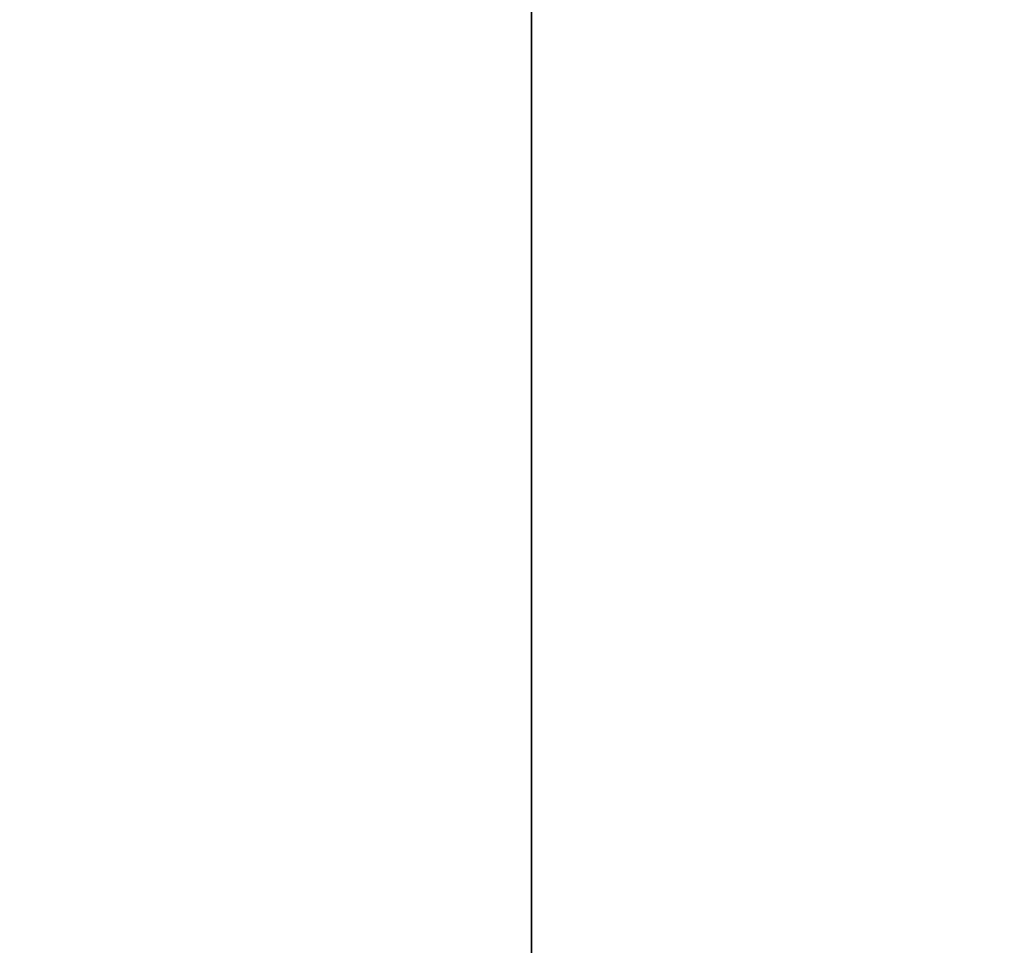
# Model space of a CAD drawing. Header units: millimetres. Extents: x 549 to 1049, y -22 to 79.
# Tile 77 of 127: x 664.6212 to 664.6606, y 47.9344 to 47.9714. Entities that reach past the tile are written whole.
import ezdxf

# ---------------------------------------------------------------- set-up
doc = ezdxf.new("R2010")
doc.units = ezdxf.units.MM
doc.header["$LTSCALE"] = 41.718519
doc.layers.add('34', color=7, linetype='CONTINUOUS')
doc.layers.add('35', color=7, linetype='CONTINUOUS')

msp = doc.modelspace()

# ---------------------------------------------------------------- linework, layer by layer
at = {"layer": '34', "color": 44, "linetype": 'Continuous', "true_color": 0x8c7500}
for points in [[(664.862095, 77.39743, 131.826909), (658.100553, -22.00257, 136.280606), (658.100553, 77.39743, 136.280606), (664.862095, 77.39743, 131.826909)], [(664.862095, -22.00257, 131.826909), (658.100553, -22.00257, 136.280606), (664.862095, 77.39743, 131.826909), (664.862095, -22.00257, 131.826909)]]:
    msp.add_3dface(points, dxfattribs=at)
at = {"layer": '35', "color": 44, "linetype": 'Continuous', "true_color": 0x8c7500}
for points in [[(657.884781, -22.00257, 549.182616), (664.641665, -22.00257, 553.643377), (657.884781, 77.39743, 549.182616), (657.884781, -22.00257, 549.182616)], [(657.884781, 77.39743, 549.182616), (664.641665, -22.00257, 553.643377), (664.641665, 77.39743, 553.643377), (657.884781, 77.39743, 549.182616)], [(664.641665, 77.39743, 553.643377), (671.539453, -22.00257, 557.882998), (671.539453, 77.39743, 557.882998), (664.641665, 77.39743, 553.643377)], [(664.641665, -22.00257, 553.643377), (671.539453, -22.00257, 557.882998), (664.641665, 77.39743, 553.643377), (664.641665, -22.00257, 553.643377)]]:
    msp.add_3dface(points, dxfattribs=at)

doc.saveas('drawing.dxf')
